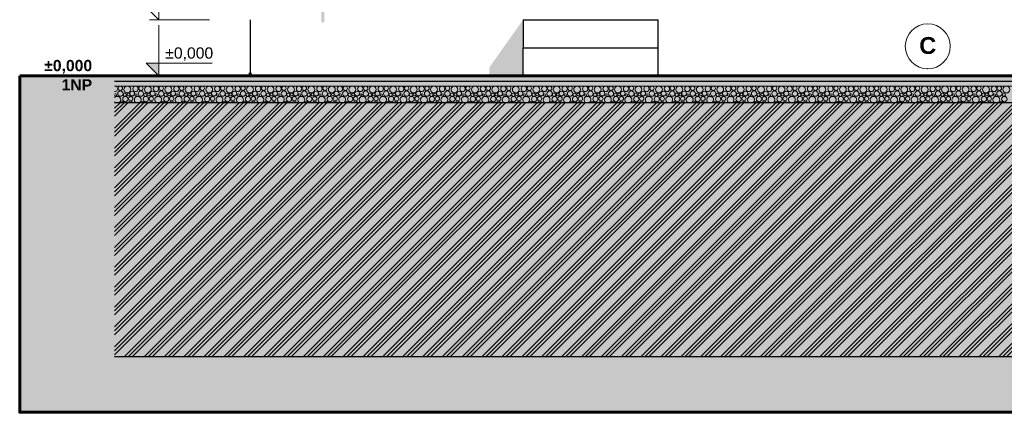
# Model space of a CAD drawing. Header units: millimetres. Extents: x -1815455 to -1797936, y -2993 to 6528.
# Tile 1 of 33: x -1815455 to -1806696, y -2993 to 500. Entities that reach past the tile are written whole.
import ezdxf
from ezdxf.enums import TextEntityAlignment as Align

# ---------------------------------------------------------------- set-up
doc = ezdxf.new("R2010")
doc.units = ezdxf.units.MM
doc.header["$MEASUREMENT"] = 0
doc.linetypes.add('Wipeout_Contour', pattern=[1000, 0, -1000])
for name, color, linetype in [('2 - KÓTA NS.2D', 7, 'Continuous'), ('3 - TERÉN NEZPEVNĚNÝ.3D', 7, 'Continuous'), ('3 - ZÁKLADOVÉ PASY.3D', 7, 'Continuous'), ('4 - OBKLADY VNITŘNÍ.3D', 7, 'Continuous'), ('4 - PRVKY EXTERIÉR.3D', 7, 'Continuous'), ('4 - ZDIVO - SCHODIŠTĚ.3D', 7, 'Continuous'), ('4 - ZDIVO - STĚNY NOSNÉ.3D', 7, 'Continuous'), ('5 - SRUB - STĚNY NOSNÉ.4D', 7, 'Continuous'), ('Konstrukce – Dělicí čáry vrstev', 7, 'Continuous'), ('Nové_2 - TEXT HLAVNÍ NS.2D', 7, 'Continuous'), ('Výplně - Povrchové', 7, 'Continuous'), ('Výplně – Řezové', 7, 'Continuous')]:
    doc.layers.add(name, color=color, linetype=linetype)
doc.styles.add('GENEROVANÝ_STYL_1', font='Arial.ttf')
doc.styles.add('GENEROVANÝ_STYL_2', font='Arial Bold.ttf')

# ---------------------------------------------------------------- blocks, each defined once
blk = doc.blocks.new('Řez_5', base_point=(-1118812.4, 0))
at = {"layer": 'Výplně – Řezové', "linetype": 'Continuous', "lineweight": 0, "true_color": 0x000000}
h = blk.add_hatch(dxfattribs=at)
h.set_pattern_fill('TERÉN___PŮVODNÍ', color=18, style=0, pattern_type=2)
h.set_pattern_definition([(45, (-1118812.4, 0), (-88.388348, 88.388348), []), (45, (-1118830.07, 17.68), (-88.388348, 88.388348), []), (45, (-1118847.75, 35.36), (-88.388348, 88.388348), [])])
h.paths.add_polyline_path([(-1814611.1, -2500), (-1798679.7, -2500), (-1798679.7, -240), (-1814611.1, -240)])
at = {"layer": '3 - TERÉN NEZPEVNĚNÝ.3D', "color": 7, "linetype": 'Continuous', "lineweight": 30}
blk.add_line((-1798679.7, -2500), (-1814611.1, -2500), dxfattribs=at)
blk = doc.blocks.new('Řez_6', base_point=(-1118812.4, 0))
at = {"color": 254, "linetype": 'Wipeout_Contour', "lineweight": 0, "ltscale": 10874278.64203741}
blk.add_wipeout([(-1810976.5, 500), (-1813406.5, 500), (-1813406.5, 26), (-1812756.5, 26), (-1812756.5, 0), (-1810976.5, 0)], dxfattribs=at).dxf.layer = 'Výplně - Povrchové'
at = {"color": 254, "linetype": 'Wipeout_Contour', "lineweight": 0, "ltscale": 7230646.14328122}
blk.add_wipeout([(-1805546.5, 500), (-1809776.5, 500), (-1809776.5, 0), (-1805546.5, 0)], dxfattribs=at).dxf.layer = 'Výplně - Povrchové'
at = {"layer": '4 - ZDIVO - STĚNY NOSNÉ.3D', "linetype": 'Continuous', "lineweight": 0, "true_color": 0x000000}
blk.add_hatch(color=18, dxfattribs=at).paths.add_polyline_path([(-1810977.7, 498.3), (-1811277.7, 74.1), (-1811277.7, 0), (-1810976.5, 0), (-1810976.5, 498.3)])
at = {"layer": '4 - ZDIVO - STĚNY NOSNÉ.3D', "color": 7, "linetype": 'Continuous', "lineweight": 30}
blk.add_line((-1813406.5, 500), (-1813406.5, 26), dxfattribs=at)
blk = doc.blocks.new('Řez_45', base_point=(-1118812.4, 0))
at = {"color": 254, "linetype": 'Wipeout_Contour', "lineweight": 0, "ltscale": 7241506.177509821}
blk.add_wipeout([(-1810976.5, 500), (-1810976.5, 250), (-1809776.5, 250), (-1809776.5, 500)], dxfattribs=at).dxf.layer = 'Výplně - Povrchové'
at = {"layer": '4 - ZDIVO - SCHODIŠTĚ.3D', "color": 7, "linetype": 'Continuous', "lineweight": 30}
blk.add_line((-1810976.5, 500), (-1809776.5, 500), dxfattribs=at)
at = {"color": 254, "linetype": 'Wipeout_Contour', "lineweight": 0, "ltscale": 7241506.039416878}
blk.add_wipeout([(-1809776.5, 250), (-1810976.5, 250), (-1810976.5, 0), (-1809776.5, 0)], dxfattribs=at).dxf.layer = 'Výplně - Povrchové'
at = {"layer": '4 - ZDIVO - SCHODIŠTĚ.3D', "color": 7, "linetype": 'Continuous', "lineweight": 30}
for p, q in [((-1810976.5, 500), (-1810976.5, 250)), ((-1809776.5, 250), (-1809776.5, 500)), ((-1810976.5, 250), (-1809776.5, 250)), ((-1810976.5, 0), (-1810976.5, 250)), ((-1809776.5, 0), (-1809776.5, 250))]:
    blk.add_line(p, q, dxfattribs=at)
blk = doc.blocks.new('*X62', base_point=(-1118812.4, 0))
at = {"layer": 'Výplně – Řezové', "color": 7, "linetype": 'Continuous', "lineweight": 0}
for centre, radius in [((-1814559.6, -158.1), 23.7), ((-1814559.1, -111), 19.2), ((-1814520.1, -167.7), 14.3), ((-1814497, -121.6), 30.6), ((-1814488.1, -165.9), 12.5), ((-1814454.5, -157.1), 21.3), ((-1814425.2, -115.4), 23.9), ((-1814420.8, -169.8), 10.3), ((-1814377.7, -158.1), 23.7), ((-1814377.2, -111), 19.2), ((-1814338.2, -167.7), 14.3), ((-1814315.1, -121.6), 30.6), ((-1814306.3, -165.9), 12.5), ((-1814272.6, -157.1), 21.3), ((-1814243.4, -115.4), 23.9), ((-1814238.9, -169.8), 10.3), ((-1814195.9, -158.1), 23.7), ((-1814195.3, -111), 19.2), ((-1814156.3, -167.7), 14.3), ((-1814133.3, -121.6), 30.6), ((-1814124.4, -165.9), 12.5), ((-1814090.7, -157.1), 21.3), ((-1814061.5, -115.4), 23.9), ((-1814057.1, -169.8), 10.3), ((-1814014, -158.1), 23.7), ((-1814013.5, -111), 19.2), ((-1813974.5, -167.7), 14.3), ((-1813951.4, -121.6), 30.6), ((-1813942.6, -165.9), 12.5), ((-1813908.9, -157.1), 21.3), ((-1813879.7, -115.4), 23.9), ((-1813875.2, -169.8), 10.3), ((-1813832.2, -158.1), 23.7), ((-1813831.6, -111), 19.2), ((-1813792.6, -167.7), 14.3), ((-1813769.6, -121.6), 30.6), ((-1813760.7, -165.9), 12.5), ((-1813727, -157.1), 21.3), ((-1813697.8, -115.4), 23.9), ((-1813693.3, -169.8), 10.3), ((-1813650.3, -158.1), 23.7), ((-1813649.8, -111), 19.2), ((-1813610.8, -167.7), 14.3), ((-1813587.7, -121.6), 30.6), ((-1813578.9, -165.9), 12.5), ((-1813545.2, -157.1), 21.3), ((-1813516, -115.4), 23.9), ((-1813511.5, -169.8), 10.3), ((-1813468.4, -158.1), 23.7), ((-1813467.9, -111), 19.2), ((-1813428.9, -167.7), 14.3), ((-1813405.9, -121.6), 30.6), ((-1813397, -165.9), 12.5), ((-1813363.3, -157.1), 21.3), ((-1813334.1, -115.4), 23.9), ((-1813329.6, -169.8), 10.3), ((-1813286.6, -158.1), 23.7), ((-1813286.1, -111), 19.2), ((-1813247.1, -167.7), 14.3), ((-1813224, -121.6), 30.6), ((-1813215.2, -165.9), 12.5), ((-1813181.5, -157.1), 21.3), ((-1813152.2, -115.4), 23.9), ((-1813147.8, -169.8), 10.3), ((-1813104.7, -158.1), 23.7), ((-1813104.2, -111), 19.2), ((-1813065.2, -167.7), 14.3), ((-1813042.2, -121.6), 30.6), ((-1813033.3, -165.9), 12.5), ((-1812999.6, -157.1), 21.3), ((-1812970.4, -115.4), 23.9), ((-1812965.9, -169.8), 10.3), ((-1812922.9, -158.1), 23.7), ((-1812922.4, -111), 19.2), ((-1812883.4, -167.7), 14.3), ((-1812860.3, -121.6), 30.6), ((-1812851.5, -165.9), 12.5), ((-1812817.8, -157.1), 21.3), ((-1812788.5, -115.4), 23.9), ((-1812784.1, -169.8), 10.3), ((-1812741, -158.1), 23.7), ((-1812740.5, -111), 19.2), ((-1812701.5, -167.7), 14.3), ((-1812678.5, -121.6), 30.6), ((-1812669.6, -165.9), 12.5), ((-1812635.9, -157.1), 21.3), ((-1812606.7, -115.4), 23.9), ((-1812602.2, -169.8), 10.3), ((-1812559.2, -158.1), 23.7), ((-1812558.7, -111), 19.2), ((-1812519.7, -167.7), 14.3), ((-1812496.6, -121.6), 30.6), ((-1812487.7, -165.9), 12.5), ((-1812454.1, -157.1), 21.3), ((-1812424.8, -115.4), 23.9), ((-1812420.4, -169.8), 10.3), ((-1812377.3, -158.1), 23.7), ((-1812376.8, -111), 19.2), ((-1812337.8, -167.7), 14.3), ((-1812314.8, -121.6), 30.6), ((-1812305.9, -165.9), 12.5), ((-1812272.2, -157.1), 21.3), ((-1812243, -115.4), 23.9), ((-1812238.5, -169.8), 10.3), ((-1812195.5, -158.1), 23.7), ((-1812195, -111), 19.2), ((-1812156, -167.7), 14.3), ((-1812132.9, -121.6), 30.6), ((-1812124, -165.9), 12.5), ((-1812090.4, -157.1), 21.3), ((-1812061.1, -115.4), 23.9), ((-1812056.7, -169.8), 10.3), ((-1812013.6, -158.1), 23.7), ((-1812013.1, -111), 19.2), ((-1811974.1, -167.7), 14.3), ((-1811951, -121.6), 30.6), ((-1811942.2, -165.9), 12.5), ((-1811908.5, -157.1), 21.3), ((-1811879.3, -115.4), 23.9), ((-1811874.8, -169.8), 10.3), ((-1811831.8, -158.1), 23.7), ((-1811831.3, -111), 19.2), ((-1811792.2, -167.7), 14.3), ((-1811769.2, -121.6), 30.6), ((-1811760.3, -165.9), 12.5), ((-1811726.6, -157.1), 21.3), ((-1811697.4, -115.4), 23.9), ((-1811693, -169.8), 10.3), ((-1811649.9, -158.1), 23.7), ((-1811649.4, -111), 19.2), ((-1811610.4, -167.7), 14.3), ((-1811587.3, -121.6), 30.6), ((-1811578.5, -165.9), 12.5), ((-1811544.8, -157.1), 21.3), ((-1811515.6, -115.4), 23.9), ((-1811511.1, -169.8), 10.3), ((-1811468.1, -158.1), 23.7), ((-1811467.5, -111), 19.2), ((-1811428.5, -167.7), 14.3), ((-1811405.5, -121.6), 30.6), ((-1811396.6, -165.9), 12.5), ((-1811362.9, -157.1), 21.3), ((-1811333.7, -115.4), 23.9), ((-1811329.3, -169.8), 10.3), ((-1811286.2, -158.1), 23.7), ((-1811285.7, -111), 19.2), ((-1811246.7, -167.7), 14.3), ((-1811223.6, -121.6), 30.6), ((-1811214.8, -165.9), 12.5), ((-1811181.1, -157.1), 21.3), ((-1811151.9, -115.4), 23.9), ((-1811147.4, -169.8), 10.3), ((-1811104.3, -158.1), 23.7), ((-1811103.8, -111), 19.2), ((-1811064.8, -167.7), 14.3), ((-1811041.8, -121.6), 30.6), ((-1811032.9, -165.9), 12.5), ((-1810999.2, -157.1), 21.3), ((-1810970, -115.4), 23.9), ((-1810965.5, -169.8), 10.3), ((-1810922.5, -158.1), 23.7), ((-1810922, -111), 19.2), ((-1810883, -167.7), 14.3), ((-1810859.9, -121.6), 30.6), ((-1810851.1, -165.9), 12.5), ((-1810817.4, -157.1), 21.3), ((-1810788.1, -115.4), 23.9), ((-1810783.7, -169.8), 10.3), ((-1810740.6, -158.1), 23.7), ((-1810740.1, -111), 19.2), ((-1810701.1, -167.7), 14.3), ((-1810678.1, -121.6), 30.6), ((-1810669.2, -165.9), 12.5), ((-1810635.5, -157.1), 21.3), ((-1810606.3, -115.4), 23.9), ((-1810601.8, -169.8), 10.3), ((-1810558.8, -158.1), 23.7), ((-1810558.3, -111), 19.2), ((-1810519.3, -167.7), 14.3), ((-1810496.2, -121.6), 30.6), ((-1810487.4, -165.9), 12.5), ((-1810453.7, -157.1), 21.3), ((-1810424.4, -115.4), 23.9), ((-1810420, -169.8), 10.3), ((-1810376.9, -158.1), 23.7), ((-1810376.4, -111), 19.2), ((-1810337.4, -167.7), 14.3), ((-1810314.4, -121.6), 30.6), ((-1810305.5, -165.9), 12.5), ((-1810271.8, -157.1), 21.3), ((-1810242.6, -115.4), 23.9), ((-1810238.1, -169.8), 10.3), ((-1810195.1, -158.1), 23.7), ((-1810194.6, -111), 19.2), ((-1810155.6, -167.7), 14.3), ((-1810132.5, -121.6), 30.6), ((-1810123.6, -165.9), 12.5), ((-1810090, -157.1), 21.3), ((-1810060.7, -115.4), 23.9), ((-1810056.3, -169.8), 10.3), ((-1810013.2, -158.1), 23.7), ((-1810012.7, -111), 19.2), ((-1809973.7, -167.7), 14.3), ((-1809950.7, -121.6), 30.6), ((-1809941.8, -165.9), 12.5), ((-1809908.1, -157.1), 21.3), ((-1809878.9, -115.4), 23.9), ((-1809874.4, -169.8), 10.3), ((-1809831.4, -158.1), 23.7), ((-1809830.9, -111), 19.2), ((-1809791.9, -167.7), 14.3), ((-1809768.8, -121.6), 30.6), ((-1809759.9, -165.9), 12.5), ((-1809726.3, -157.1), 21.3), ((-1809697, -115.4), 23.9), ((-1809692.6, -169.8), 10.3), ((-1809649.5, -158.1), 23.7), ((-1809649, -111), 19.2), ((-1809610, -167.7), 14.3), ((-1809587, -121.6), 30.6), ((-1809578.1, -165.9), 12.5), ((-1809544.4, -157.1), 21.3), ((-1809515.2, -115.4), 23.9), ((-1809510.7, -169.8), 10.3), ((-1809467.7, -158.1), 23.7), ((-1809467.2, -111), 19.2), ((-1809428.1, -167.7), 14.3), ((-1809405.1, -121.6), 30.6), ((-1809396.2, -165.9), 12.5), ((-1809362.5, -157.1), 21.3), ((-1809333.3, -115.4), 23.9), ((-1809328.9, -169.8), 10.3), ((-1809285.8, -158.1), 23.7), ((-1809285.3, -111), 19.2), ((-1809246.3, -167.7), 14.3), ((-1809223.2, -121.6), 30.6), ((-1809214.4, -165.9), 12.5), ((-1809180.7, -157.1), 21.3), ((-1809151.5, -115.4), 23.9), ((-1809147, -169.8), 10.3), ((-1809104, -158.1), 23.7), ((-1809103.4, -111), 19.2), ((-1809064.4, -167.7), 14.3), ((-1809041.4, -121.6), 30.6), ((-1809032.5, -165.9), 12.5), ((-1808998.8, -157.1), 21.3), ((-1808969.6, -115.4), 23.9), ((-1808965.2, -169.8), 10.3), ((-1808922.1, -158.1), 23.7), ((-1808921.6, -111), 19.2), ((-1808882.6, -167.7), 14.3), ((-1808859.5, -121.6), 30.6), ((-1808850.7, -165.9), 12.5), ((-1808817, -157.1), 21.3), ((-1808787.8, -115.4), 23.9), ((-1808783.3, -169.8), 10.3), ((-1808740.2, -158.1), 23.7), ((-1808739.7, -111), 19.2), ((-1808700.7, -167.7), 14.3), ((-1808677.7, -121.6), 30.6), ((-1808668.8, -165.9), 12.5), ((-1808635.1, -157.1), 21.3), ((-1808605.9, -115.4), 23.9), ((-1808601.4, -169.8), 10.3), ((-1808558.4, -158.1), 23.7), ((-1808557.9, -111), 19.2), ((-1808518.9, -167.7), 14.3), ((-1808495.8, -121.6), 30.6), ((-1808487, -165.9), 12.5), ((-1808453.3, -157.1), 21.3), ((-1808424, -115.4), 23.9), ((-1808419.6, -169.8), 10.3), ((-1808376.5, -158.1), 23.7), ((-1808376, -111), 19.2), ((-1808337, -167.7), 14.3), ((-1808314, -121.6), 30.6), ((-1808305.1, -165.9), 12.5), ((-1808271.4, -157.1), 21.3), ((-1808242.2, -115.4), 23.9), ((-1808237.7, -169.8), 10.3), ((-1808194.7, -158.1), 23.7), ((-1808194.2, -111), 19.2), ((-1808155.2, -167.7), 14.3), ((-1808132.1, -121.6), 30.6), ((-1808123.3, -165.9), 12.5), ((-1808089.6, -157.1), 21.3), ((-1808060.3, -115.4), 23.9), ((-1808055.9, -169.8), 10.3), ((-1808012.8, -158.1), 23.7), ((-1808012.3, -111), 19.2), ((-1807973.3, -167.7), 14.3), ((-1807950.3, -121.6), 30.6), ((-1807941.4, -165.9), 12.5), ((-1807907.7, -157.1), 21.3), ((-1807878.5, -115.4), 23.9), ((-1807874, -169.8), 10.3), ((-1807831, -158.1), 23.7), ((-1807830.5, -111), 19.2), ((-1807791.5, -167.7), 14.3), ((-1807768.4, -121.6), 30.6), ((-1807759.5, -165.9), 12.5), ((-1807725.9, -157.1), 21.3), ((-1807696.6, -115.4), 23.9), ((-1807692.2, -169.8), 10.3), ((-1807649.1, -158.1), 23.7), ((-1807648.6, -111), 19.2), ((-1807609.6, -167.7), 14.3), ((-1807586.6, -121.6), 30.6), ((-1807577.7, -165.9), 12.5), ((-1807544, -157.1), 21.3), ((-1807514.8, -115.4), 23.9), ((-1807510.3, -169.8), 10.3), ((-1807467.3, -158.1), 23.7), ((-1807466.8, -111), 19.2), ((-1807427.8, -167.7), 14.3), ((-1807404.7, -121.6), 30.6), ((-1807395.8, -165.9), 12.5), ((-1807362.2, -157.1), 21.3), ((-1807332.9, -115.4), 23.9), ((-1807328.5, -169.8), 10.3), ((-1807285.4, -158.1), 23.7), ((-1807284.9, -111), 19.2), ((-1807245.9, -167.7), 14.3), ((-1807222.9, -121.6), 30.6), ((-1807214, -165.9), 12.5), ((-1807180.3, -157.1), 21.3), ((-1807151.1, -115.4), 23.9), ((-1807146.6, -169.8), 10.3), ((-1807103.6, -158.1), 23.7), ((-1807103.1, -111), 19.2), ((-1807064, -167.7), 14.3), ((-1807041, -121.6), 30.6), ((-1807032.1, -165.9), 12.5), ((-1806998.4, -157.1), 21.3), ((-1806969.2, -115.4), 23.9), ((-1806964.8, -169.8), 10.3), ((-1806921.7, -158.1), 23.7), ((-1806921.2, -111), 19.2), ((-1806882.2, -167.7), 14.3), ((-1806859.1, -121.6), 30.6), ((-1806850.3, -165.9), 12.5), ((-1806816.6, -157.1), 21.3), ((-1806787.4, -115.4), 23.9), ((-1806782.9, -169.8), 10.3), ((-1806739.9, -158.1), 23.7), ((-1806739.3, -111), 19.2), ((-1806700.3, -167.7), 14.3), ((-1806677.3, -121.6), 30.6), ((-1814515.2, -206.4), 23.9), ((-1814467.2, -202), 19.2), ((-1814333.4, -206.4), 23.9), ((-1814285.3, -202), 19.2), ((-1814151.5, -206.4), 23.9), ((-1814103.5, -202), 19.2), ((-1813969.7, -206.4), 23.9), ((-1813921.6, -202), 19.2), ((-1813787.8, -206.4), 23.9), ((-1813739.8, -202), 19.2), ((-1813606, -206.4), 23.9), ((-1813557.9, -202), 19.2), ((-1813424.1, -206.4), 23.9), ((-1813376.1, -202), 19.2), ((-1813242.2, -206.4), 23.9), ((-1813194.2, -202), 19.2), ((-1813060.4, -206.4), 23.9), ((-1813012.4, -202), 19.2), ((-1812878.5, -206.4), 23.9), ((-1812830.5, -202), 19.2), ((-1812696.7, -206.4), 23.9), ((-1812648.7, -202), 19.2), ((-1812514.8, -206.4), 23.9), ((-1812466.8, -202), 19.2), ((-1812333, -206.4), 23.9), ((-1812285, -202), 19.2), ((-1812151.1, -206.4), 23.9), ((-1812103.1, -202), 19.2), ((-1811969.3, -206.4), 23.9), ((-1811921.3, -202), 19.2), ((-1811787.4, -206.4), 23.9), ((-1811739.4, -202), 19.2), ((-1811605.6, -206.4), 23.9), ((-1811557.5, -202), 19.2), ((-1811423.7, -206.4), 23.9), ((-1811375.7, -202), 19.2), ((-1811241.9, -206.4), 23.9), ((-1811193.8, -202), 19.2), ((-1811060, -206.4), 23.9), ((-1811012, -202), 19.2), ((-1810878.1, -206.4), 23.9), ((-1810830.1, -202), 19.2), ((-1810696.3, -206.4), 23.9), ((-1810648.3, -202), 19.2), ((-1810514.4, -206.4), 23.9), ((-1810466.4, -202), 19.2), ((-1810332.6, -206.4), 23.9), ((-1810284.6, -202), 19.2), ((-1810150.7, -206.4), 23.9), ((-1810102.7, -202), 19.2), ((-1809968.9, -206.4), 23.9), ((-1809920.9, -202), 19.2), ((-1809787, -206.4), 23.9), ((-1809739, -202), 19.2), ((-1809605.2, -206.4), 23.9), ((-1809557.2, -202), 19.2), ((-1809423.3, -206.4), 23.9), ((-1809375.3, -202), 19.2), ((-1809241.5, -206.4), 23.9), ((-1809193.4, -202), 19.2), ((-1809059.6, -206.4), 23.9), ((-1809011.6, -202), 19.2), ((-1808877.8, -206.4), 23.9), ((-1808829.7, -202), 19.2), ((-1808695.9, -206.4), 23.9), ((-1808647.9, -202), 19.2), ((-1808514, -206.4), 23.9), ((-1808466, -202), 19.2), ((-1808332.2, -206.4), 23.9), ((-1808284.2, -202), 19.2), ((-1808150.3, -206.4), 23.9), ((-1808102.3, -202), 19.2), ((-1807968.5, -206.4), 23.9), ((-1807920.5, -202), 19.2), ((-1807786.6, -206.4), 23.9), ((-1807738.6, -202), 19.2), ((-1807604.8, -206.4), 23.9), ((-1807556.8, -202), 19.2), ((-1807422.9, -206.4), 23.9), ((-1807374.9, -202), 19.2), ((-1807241.1, -206.4), 23.9), ((-1807193.1, -202), 19.2), ((-1807059.2, -206.4), 23.9), ((-1807011.2, -202), 19.2), ((-1806877.4, -206.4), 23.9), ((-1806829.3, -202), 19.2), ((-1806695.5, -206.4), 23.9)]:
    blk.add_circle(centre, radius, dxfattribs=at)
for centre, radius, start, end in [((-1814611.9, -76.7), 14.3, 273.18896, 291.53877), ((-1814607.1, -115.4), 23.9, 260.2586, 99.7414), ((-1814602.6, -169.8), 10.3, 214.77518, 145.22482), ((-1814469.6, -67.1), 23.7, 255.0148, 284.9852), ((-1814430.1, -76.7), 14.3, 248.46123, 291.53877), ((-1814287.7, -67.1), 23.7, 255.0148, 284.9852), ((-1814248.2, -76.7), 14.3, 248.46123, 291.53877), ((-1814105.9, -67.1), 23.7, 255.0148, 284.9852), ((-1814066.3, -76.7), 14.3, 248.46123, 291.53877), ((-1813924, -67.1), 23.7, 255.0148, 284.9852), ((-1813884.5, -76.7), 14.3, 248.46123, 291.53877), ((-1813742.2, -67.1), 23.7, 255.0148, 284.9852), ((-1813702.6, -76.7), 14.3, 248.46123, 291.53877), ((-1813560.3, -67.1), 23.7, 255.0148, 284.9852), ((-1813520.8, -76.7), 14.3, 248.46123, 291.53877), ((-1813378.4, -67.1), 23.7, 255.0148, 284.9852), ((-1813338.9, -76.7), 14.3, 248.46123, 291.53877), ((-1813196.6, -67.1), 23.7, 255.0148, 284.9852), ((-1813157.1, -76.7), 14.3, 248.46123, 291.53877), ((-1813014.7, -67.1), 23.7, 255.0148, 284.9852), ((-1812975.2, -76.7), 14.3, 248.46123, 291.53877), ((-1812832.9, -67.1), 23.7, 255.0148, 284.9852), ((-1812793.4, -76.7), 14.3, 248.46123, 291.53877), ((-1812651, -67.1), 23.7, 255.0148, 284.9852), ((-1812611.5, -76.7), 14.3, 248.46123, 291.53877), ((-1812469.2, -67.1), 23.7, 255.0148, 284.9852), ((-1812429.7, -76.7), 14.3, 248.46123, 291.53877), ((-1812287.3, -67.1), 23.7, 255.0148, 284.9852), ((-1812247.8, -76.7), 14.3, 248.46123, 291.53877), ((-1812105.5, -67.1), 23.7, 255.0148, 284.9852), ((-1812066, -76.7), 14.3, 248.46123, 291.53877), ((-1811923.6, -67.1), 23.7, 255.0148, 284.9852), ((-1811884.1, -76.7), 14.3, 248.46123, 291.53877), ((-1811741.8, -67.1), 23.7, 255.0148, 284.9852), ((-1811702.2, -76.7), 14.3, 248.46123, 291.53877), ((-1811559.9, -67.1), 23.7, 255.0148, 284.9852), ((-1811520.4, -76.7), 14.3, 248.46123, 291.53877), ((-1811378.1, -67.1), 23.7, 255.0148, 284.9852), ((-1811338.5, -76.7), 14.3, 248.46123, 291.53877), ((-1811196.2, -67.1), 23.7, 255.0148, 284.9852), ((-1811156.7, -76.7), 14.3, 248.46123, 291.53877), ((-1811014.3, -67.1), 23.7, 255.0148, 284.9852), ((-1810974.8, -76.7), 14.3, 248.46123, 291.53877), ((-1810832.5, -67.1), 23.7, 255.0148, 284.9852), ((-1810793, -76.7), 14.3, 248.46123, 291.53877), ((-1810650.6, -67.1), 23.7, 255.0148, 284.9852), ((-1810611.1, -76.7), 14.3, 248.46123, 291.53877), ((-1810468.8, -67.1), 23.7, 255.0148, 284.9852), ((-1810429.3, -76.7), 14.3, 248.46123, 291.53877), ((-1810286.9, -67.1), 23.7, 255.0148, 284.9852), ((-1810247.4, -76.7), 14.3, 248.46123, 291.53877), ((-1810105.1, -67.1), 23.7, 255.0148, 284.9852), ((-1810065.6, -76.7), 14.3, 248.46123, 291.53877), ((-1809923.2, -67.1), 23.7, 255.0148, 284.9852), ((-1809883.7, -76.7), 14.3, 248.46123, 291.53877), ((-1809741.4, -67.1), 23.7, 255.0148, 284.9852), ((-1809701.9, -76.7), 14.3, 248.46123, 291.53877), ((-1809559.5, -67.1), 23.7, 255.0148, 284.9852), ((-1809520, -76.7), 14.3, 248.46123, 291.53877), ((-1809377.7, -67.1), 23.7, 255.0148, 284.9852), ((-1809338.1, -76.7), 14.3, 248.46123, 291.53877), ((-1809195.8, -67.1), 23.7, 255.0148, 284.9852), ((-1809156.3, -76.7), 14.3, 248.46123, 291.53877), ((-1809014, -67.1), 23.7, 255.0148, 284.9852), ((-1808974.4, -76.7), 14.3, 248.46123, 291.53877), ((-1808832.1, -67.1), 23.7, 255.0148, 284.9852), ((-1808792.6, -76.7), 14.3, 248.46123, 291.53877), ((-1808650.2, -67.1), 23.7, 255.0148, 284.9852), ((-1808610.7, -76.7), 14.3, 248.46123, 291.53877), ((-1808468.4, -67.1), 23.7, 255.0148, 284.9852), ((-1808428.9, -76.7), 14.3, 248.46123, 291.53877), ((-1808286.5, -67.1), 23.7, 255.0148, 284.9852), ((-1808247, -76.7), 14.3, 248.46123, 291.53877), ((-1808104.7, -67.1), 23.7, 255.0148, 284.9852), ((-1808065.2, -76.7), 14.3, 248.46123, 291.53877), ((-1807922.8, -67.1), 23.7, 255.0148, 284.9852), ((-1807883.3, -76.7), 14.3, 248.46123, 291.53877), ((-1807741, -67.1), 23.7, 255.0148, 284.9852), ((-1807701.5, -76.7), 14.3, 248.46123, 291.53877), ((-1807559.1, -67.1), 23.7, 255.0148, 284.9852), ((-1807519.6, -76.7), 14.3, 248.46123, 291.53877), ((-1807377.3, -67.1), 23.7, 255.0148, 284.9852), ((-1807337.8, -76.7), 14.3, 248.46123, 291.53877), ((-1807195.4, -67.1), 23.7, 255.0148, 284.9852), ((-1807155.9, -76.7), 14.3, 248.46123, 291.53877), ((-1807013.6, -67.1), 23.7, 255.0148, 284.9852), ((-1806974, -76.7), 14.3, 248.46123, 291.53877), ((-1806831.7, -67.1), 23.7, 255.0148, 284.9852), ((-1806792.2, -76.7), 14.3, 248.46123, 291.53877), ((-1814587, -212.6), 30.6, 296.47157, 141.96723), ((-1814587, -212.6), 30.6, 218.03277, 243.52843), ((-1814544.5, -248.1), 21.3, 22.26772, 157.73228), ((-1814467.7, -249.1), 23.7, 22.74612, 157.25388), ((-1814405.1, -212.6), 30.6, 296.47157, 243.52843), ((-1814362.6, -248.1), 21.3, 22.26772, 157.73228), ((-1814285.9, -249.1), 23.7, 22.74612, 157.25388), ((-1814223.3, -212.6), 30.6, 296.47157, 243.52843), ((-1814180.7, -248.1), 21.3, 22.26772, 157.73228), ((-1814104, -249.1), 23.7, 22.74612, 157.25388), ((-1814041.4, -212.6), 30.6, 296.47157, 243.52843), ((-1813998.9, -248.1), 21.3, 22.26772, 157.73228), ((-1813922.2, -249.1), 23.7, 22.74612, 157.25388), ((-1813859.6, -212.6), 30.6, 296.47157, 243.52843), ((-1813817, -248.1), 21.3, 22.26772, 157.73228), ((-1813740.3, -249.1), 23.7, 22.74612, 157.25388), ((-1813677.7, -212.6), 30.6, 296.47157, 243.52843), ((-1813635.2, -248.1), 21.3, 22.26772, 157.73228), ((-1813558.4, -249.1), 23.7, 22.74612, 157.25388), ((-1813495.9, -212.6), 30.6, 296.47157, 243.52843), ((-1813453.3, -248.1), 21.3, 22.26772, 157.73228), ((-1813376.6, -249.1), 23.7, 22.74612, 157.25388), ((-1813314, -212.6), 30.6, 296.47157, 243.52843), ((-1813271.5, -248.1), 21.3, 22.26772, 157.73228), ((-1813194.7, -249.1), 23.7, 22.74612, 157.25388), ((-1813132.2, -212.6), 30.6, 296.47157, 243.52843), ((-1813089.6, -248.1), 21.3, 22.26772, 157.73228), ((-1813012.9, -249.1), 23.7, 22.74612, 157.25388), ((-1812950.3, -212.6), 30.6, 296.47157, 243.52843), ((-1812907.8, -248.1), 21.3, 22.26772, 157.73228), ((-1812831, -249.1), 23.7, 22.74612, 157.25388), ((-1812768.5, -212.6), 30.6, 296.47157, 243.52843), ((-1812725.9, -248.1), 21.3, 22.26772, 157.73228), ((-1812649.2, -249.1), 23.7, 22.74612, 157.25388), ((-1812586.6, -212.6), 30.6, 296.47157, 243.52843), ((-1812544.1, -248.1), 21.3, 22.26772, 157.73228), ((-1812467.3, -249.1), 23.7, 22.74612, 157.25388), ((-1812404.8, -212.6), 30.6, 296.47157, 243.52843), ((-1812362.2, -248.1), 21.3, 22.26772, 157.73228), ((-1812285.5, -249.1), 23.7, 22.74612, 157.25388), ((-1812222.9, -212.6), 30.6, 296.47157, 243.52843), ((-1812180.4, -248.1), 21.3, 22.26772, 157.73228), ((-1812103.6, -249.1), 23.7, 22.74612, 157.25388), ((-1812041, -212.6), 30.6, 296.47157, 243.52843), ((-1811998.5, -248.1), 21.3, 22.26772, 157.73228), ((-1811921.8, -249.1), 23.7, 22.74612, 157.25388), ((-1811859.2, -212.6), 30.6, 296.47157, 243.52843), ((-1811816.6, -248.1), 21.3, 22.26772, 157.73228), ((-1811739.9, -249.1), 23.7, 22.74612, 157.25388), ((-1811677.3, -212.6), 30.6, 296.47157, 243.52843), ((-1811634.8, -248.1), 21.3, 22.26772, 157.73228), ((-1811558.1, -249.1), 23.7, 22.74612, 157.25388), ((-1811495.5, -212.6), 30.6, 296.47157, 243.52843), ((-1811452.9, -248.1), 21.3, 22.26772, 157.73228), ((-1811376.2, -249.1), 23.7, 22.74612, 157.25388), ((-1811313.6, -212.6), 30.6, 296.47157, 243.52843), ((-1811271.1, -248.1), 21.3, 22.26772, 157.73228), ((-1811194.3, -249.1), 23.7, 22.74612, 157.25388), ((-1811131.8, -212.6), 30.6, 296.47157, 243.52843), ((-1811089.2, -248.1), 21.3, 22.26772, 157.73228), ((-1811012.5, -249.1), 23.7, 22.74612, 157.25388), ((-1810949.9, -212.6), 30.6, 296.47157, 243.52843), ((-1810907.4, -248.1), 21.3, 22.26772, 157.73228), ((-1810830.6, -249.1), 23.7, 22.74612, 157.25388), ((-1810768.1, -212.6), 30.6, 296.47157, 243.52843), ((-1810725.5, -248.1), 21.3, 22.26772, 157.73228), ((-1810648.8, -249.1), 23.7, 22.74612, 157.25388), ((-1810586.2, -212.6), 30.6, 296.47157, 243.52843), ((-1810543.7, -248.1), 21.3, 22.26772, 157.73228), ((-1810466.9, -249.1), 23.7, 22.74612, 157.25388), ((-1810404.4, -212.6), 30.6, 296.47157, 243.52843), ((-1810361.8, -248.1), 21.3, 22.26772, 157.73228), ((-1810285.1, -249.1), 23.7, 22.74612, 157.25388), ((-1810222.5, -212.6), 30.6, 296.47157, 243.52843), ((-1810180, -248.1), 21.3, 22.26772, 157.73228), ((-1810103.2, -249.1), 23.7, 22.74612, 157.25388), ((-1810040.7, -212.6), 30.6, 296.47157, 243.52843), ((-1809998.1, -248.1), 21.3, 22.26772, 157.73228), ((-1809921.4, -249.1), 23.7, 22.74612, 157.25388), ((-1809858.8, -212.6), 30.6, 296.47157, 243.52843), ((-1809816.3, -248.1), 21.3, 22.26772, 157.73228), ((-1809739.5, -249.1), 23.7, 22.74612, 157.25388), ((-1809677, -212.6), 30.6, 296.47157, 243.52843), ((-1809634.4, -248.1), 21.3, 22.26772, 157.73228), ((-1809557.7, -249.1), 23.7, 22.74612, 157.25388), ((-1809495.1, -212.6), 30.6, 296.47157, 243.52843), ((-1809452.5, -248.1), 21.3, 22.26772, 157.73228), ((-1809375.8, -249.1), 23.7, 22.74612, 157.25388), ((-1809313.2, -212.6), 30.6, 296.47157, 243.52843), ((-1809270.7, -248.1), 21.3, 22.26772, 157.73228), ((-1809194, -249.1), 23.7, 22.74612, 157.25388), ((-1809131.4, -212.6), 30.6, 296.47157, 243.52843), ((-1809088.8, -248.1), 21.3, 22.26772, 157.73228), ((-1809012.1, -249.1), 23.7, 22.74612, 157.25388), ((-1808949.5, -212.6), 30.6, 296.47157, 243.52843), ((-1808907, -248.1), 21.3, 22.26772, 157.73228), ((-1808830.2, -249.1), 23.7, 22.74612, 157.25388), ((-1808767.7, -212.6), 30.6, 296.47157, 243.52843), ((-1808725.1, -248.1), 21.3, 22.26772, 157.73228), ((-1808648.4, -249.1), 23.7, 22.74612, 157.25388), ((-1808585.8, -212.6), 30.6, 296.47157, 243.52843), ((-1808543.3, -248.1), 21.3, 22.26772, 157.73228), ((-1808466.5, -249.1), 23.7, 22.74612, 157.25388), ((-1808404, -212.6), 30.6, 296.47157, 243.52843), ((-1808361.4, -248.1), 21.3, 22.26772, 157.73228), ((-1808284.7, -249.1), 23.7, 22.74612, 157.25388), ((-1808222.1, -212.6), 30.6, 296.47157, 243.52843), ((-1808179.6, -248.1), 21.3, 22.26772, 157.73228), ((-1808102.8, -249.1), 23.7, 22.74612, 157.25388), ((-1808040.3, -212.6), 30.6, 296.47157, 243.52843), ((-1807997.7, -248.1), 21.3, 22.26772, 157.73228), ((-1807921, -249.1), 23.7, 22.74612, 157.25388), ((-1807858.4, -212.6), 30.6, 296.47157, 243.52843), ((-1807815.9, -248.1), 21.3, 22.26772, 157.73228), ((-1807739.1, -249.1), 23.7, 22.74612, 157.25388), ((-1807676.6, -212.6), 30.6, 296.47157, 243.52843), ((-1807634, -248.1), 21.3, 22.26772, 157.73228), ((-1807557.3, -249.1), 23.7, 22.74612, 157.25388), ((-1807494.7, -212.6), 30.6, 296.47157, 243.52843), ((-1807452.2, -248.1), 21.3, 22.26772, 157.73228), ((-1807375.4, -249.1), 23.7, 22.74612, 157.25388), ((-1807312.9, -212.6), 30.6, 296.47157, 243.52843), ((-1807270.3, -248.1), 21.3, 22.26772, 157.73228), ((-1807193.6, -249.1), 23.7, 22.74612, 157.25388), ((-1807131, -212.6), 30.6, 296.47157, 243.52843), ((-1807088.4, -248.1), 21.3, 22.26772, 157.73228), ((-1807011.7, -249.1), 23.7, 22.74612, 157.25388), ((-1806949.1, -212.6), 30.6, 296.47157, 243.52843), ((-1806906.6, -248.1), 21.3, 22.26772, 157.73228), ((-1806829.9, -249.1), 23.7, 22.74612, 157.25388), ((-1806767.3, -212.6), 30.6, 296.47157, 243.52843), ((-1806724.7, -248.1), 21.3, 22.26772, 157.73228)]:
    blk.add_arc(centre, radius, start, end, dxfattribs=at)
blk = doc.blocks.new('Řez_50', base_point=(-1118812.4, 0))
at = {"layer": 'Výplně – Řezové', "linetype": 'Continuous', "lineweight": 0, "true_color": 0x000000}
h = blk.add_hatch(dxfattribs=at)
h.set_pattern_fill('UMĚLÝ_KÁMEN__OBKLADY__DL_2F', color=18, style=0, pattern_type=2)
h.set_pattern_definition([(0, (-1118812.397, 0), (0, 21.6506351), [0, -12.5]), (0, (-1118806.147, 10.825), (0, 21.6506351), [0, -12.5])])
h.paths.add_polyline_path([(-1798679.7, 0), (-1814611.1, 0), (-1814611.1, -50), (-1798679.7, -50)])
h = blk.add_hatch(dxfattribs=at)
h.set_pattern_fill('TERÉN___PÍSEK', color=18, style=0, pattern_type=2)
h.set_pattern_definition([(45, (-1118812.4, 200), (-63.63961, 63.63961), [0, -60, 0, -90]), (110, (-1118612.4, 200), (84.572336, 30.781813), [0, -44, 0, -76])])
h.paths.add_polyline_path([(-1798679.7, -50), (-1814611.1, -50), (-1814611.1, -90), (-1798679.7, -90)])
at = {"layer": '5 - SRUB - STĚNY NOSNÉ.4D', "color": 7, "linetype": 'Continuous', "lineweight": 60}
blk.add_line((-1798679.7, 0), (-1814611.1, 0), dxfattribs=at)
at = {"layer": 'Konstrukce – Dělicí čáry vrstev', "color": 7, "linetype": 'Continuous', "lineweight": 30}
for p, q in [((-1798679.7, -50), (-1814611.1, -50)), ((-1798679.7, -240), (-1814611.1, -240))]:
    blk.add_line(p, q, dxfattribs=at)
at = {"layer": 'Konstrukce – Dělicí čáry vrstev', "color": 7, "linetype": 'Continuous', "lineweight": 0}
blk.add_line((-1798679.7, -90), (-1814611.1, -90), dxfattribs=at)
at = {"layer": '5 - SRUB - STĚNY NOSNÉ.4D', "lineweight": 0}
blk.add_blockref('*X62', (-1118812.4, 0), dxfattribs=at)
blk = doc.blocks.new('Řez_51', base_point=(-1118812.4, 0))
at = {"color": 254, "linetype": 'Wipeout_Contour', "lineweight": 0, "ltscale": 7252325.96719679}
blk.add_wipeout([(-1812756.5, 0), (-1812756.5, 26), (-1813406.5, 26), (-1813406.5, 0)], dxfattribs=at).dxf.layer = 'Výplně - Povrchové'
at = {"layer": '3 - ZÁKLADOVÉ PASY.3D', "color": 7, "linetype": 'Continuous', "lineweight": 60}
blk.add_line((-1813406.5, 26), (-1813406.5, 0), dxfattribs=at)
blk = doc.blocks.new('Kóta_2', base_point=(-1814216.4, 0))
at = {"layer": '2 - KÓTA NS.2D', "linetype": 'Continuous', "lineweight": 15, "true_color": 0x007d00}
blk.add_hatch(color=96, dxfattribs=at).paths.add_polyline_path([(-1814216.4, 0), (-1814216.4, 112.5), (-1814328.9, 112.5)])
at = {"layer": '2 - KÓTA NS.2D', "color": 96, "linetype": 'Continuous', "lineweight": 15, "true_color": 0x007d00}
for p, q in [((-1814216.4, 6078), (-1814216.4, 6528)), ((-1814216.4, 6078), (-1814328.9, 6190.5)), ((-1814328.9, 6190.5), (-1814216.4, 6190.5)), ((-1814216.4, 6190.5), (-1813736.9, 6190.5)), ((-1814216.4, 2000), (-1814216.4, 2450)), ((-1814216.4, 2000), (-1814328.9, 2112.5)), ((-1814328.9, 2112.5), (-1814216.4, 2112.5)), ((-1814216.4, 2112.5), (-1813736.9, 2112.5)), ((-1814216.4, 500), (-1814216.4, 950)), ((-1814216.4, 500), (-1814328.9, 612.5)), ((-1814328.9, 612.5), (-1814216.4, 612.5)), ((-1814216.4, 612.5), (-1813736.9, 612.5)), ((-1814216.4, 0), (-1814216.4, 450)), ((-1814216.4, 0), (-1814328.9, 112.5)), ((-1814328.9, 112.5), (-1814216.4, 112.5)), ((-1814216.4, 112.5), (-1813741.7, 112.5))]:
    blk.add_line(p, q, dxfattribs=at)
at = {"layer": '2 - KÓTA NS.2D', "color": 96, "linetype": 'Continuous', "lineweight": 0, "true_color": 0x007d00}
for p, q in [((-1814216.4, 6078), (-1814300.8, 6078)), ((-1814216.4, 6078), (-1813766.4, 6078)), ((-1814216.4, 2000), (-1814300.8, 2000)), ((-1814216.4, 2000), (-1813766.4, 2000)), ((-1814216.4, 500), (-1814300.8, 500)), ((-1814216.4, 500), (-1813766.4, 500)), ((-1814216.4, 0), (-1814666.4, 0)), ((-1814216.4, 0), (-1814132, 0))]:
    blk.add_line(p, q, dxfattribs=at)
at = {"layer": '2 - KÓTA NS.2D', "color": 96, "lineweight": 0, "true_color": 0x007d00, "char_height": 100, "attachment_point": 7, "style": 'GENEROVANÝ_STYL_1'}
for s, insert in [('\\A1;{\\pql;\\fArial|b0|i0|c0|p0;\\W1.000000;+6,000}', (-1814160.2, 6213)), ('\\A1;{\\pql;\\fArial|b0|i0|c0|p0;\\W1.000000;+2,000}', (-1814160.2, 2135)), ('\\A1;{\\pql;\\fArial|b0|i0|c0|p0;\\W1.000000;+0,500}', (-1814160.2, 635)), ('\\A1;{\\pql;\\fArial|b0|i0|c0|p0;\\W1.000000;±0,000}', (-1814160.2, 135))]:
    blk.add_mtext(s, dxfattribs=dict(at, insert=insert))
blk = doc.blocks.new('Popiska_2', base_point=(-1807376.8, 63))
at = {"layer": 'Nové_2 - TEXT HLAVNÍ NS.2D', "color": 5, "linetype": 'Continuous', "lineweight": 15, "true_color": 0x1c1cff, "flags": 128}
blk.add_lwpolyline([(-1807176.8, 263, 1), (-1807576.8, 263, 1)], format="xyb", close=True, dxfattribs=at)
at = {"layer": 'Nové_2 - TEXT HLAVNÍ NS.2D', "color": 5, "linetype": 'Continuous', "lineweight": 15, "true_color": 0x1c1cff}
blk.add_point((-1807376.8, 63), dxfattribs=at)
at = {"layer": 'Nové_2 - TEXT HLAVNÍ NS.2D', "color": 5, "lineweight": 0, "true_color": 0x1c1cff, "style": 'GENEROVANÝ_STYL_2'}
blk.add_attdef('customHeadContent', text='', height=150, dxfattribs=at).set_placement((-1807376.8, 270.4), align=Align.MIDDLE_CENTER)
blk = doc.blocks.new('P2 POHLED SEVERNÍ_STORY_MARKER', base_point=(-1118812.4, 0))
at = {"color": 96, "linetype": 'Continuous', "lineweight": 0, "true_color": 0x007d00}
for p in [(-1815229.6, 0), (-1814611.1, 0)]:
    blk.add_line(p, (-1814811.1, 0), dxfattribs=at)
blk.add_point((-1814611.1, 0), dxfattribs=at)
blk.add_point((-1814611.1, 0), dxfattribs=at)
blk.add_point((-1814611.1, 0), dxfattribs=at)
at = {"color": 96, "lineweight": 0, "true_color": 0x007d00, "insert": (-1814811.1, 142.1), "char_height": 100, "attachment_point": 3, "line_spacing_factor": 1.032074, "style": 'GENEROVANÝ_STYL_2'}
blk.add_mtext('\\A1;{\\pqr;\\pt0;\\fArial|b1|i0|c0|p0;\\W1.000000;±0,000\\P\\pqr;\\pt0;\\fArial|b1|i0|c0|p0;\\W1.000000;\\fArial|b1|i0|c0|p0;\\W1.000000;\\fArial|b1|i0|c0|p0;\\W1.000000;1NP}', dxfattribs=at)

msp = doc.modelspace()

# ---------------------------------------------------------------- block references
at = {"layer": '2 - KÓTA NS.2D', "color": 96, "linetype": 'Continuous', "lineweight": 0, "true_color": 0x007d00}
msp.add_blockref('Kóta_2', (-1814216.4, 0), dxfattribs=at)
at = {"layer": '3 - TERÉN NEZPEVNĚNÝ.3D', "lineweight": 0}
msp.add_blockref('Řez_5', (-1118812.4, 0), dxfattribs=at)
at = {"layer": '4 - ZDIVO - STĚNY NOSNÉ.3D', "lineweight": 0}
msp.add_blockref('Řez_6', (-1118812.4, 0), dxfattribs=at)

# ---------------------------------------------------------------- next in the draw order: hatches: boundary and pattern name
at = {"layer": '4 - PRVKY EXTERIÉR.3D', "linetype": 'Continuous', "lineweight": 0, "true_color": 0xffffff}
msp.add_hatch(color=7, dxfattribs=at).paths.add_polyline_path([(-1813032.9, 1991.2), (-1813032.9, 2014.1), (-1812745.8, 2014.1), (-1812745.8, 1991.2), (-1812745.8, 475.8), (-1812772.5, 475.8), (-1812772.5, 1991.2)])

# ---------------------------------------------------------------- next in the draw order: block references
at = {"layer": '4 - ZDIVO - SCHODIŠTĚ.3D', "lineweight": 0}
msp.add_blockref('Řez_45', (-1118812.4, 0), dxfattribs=at)

# ---------------------------------------------------------------- next in the draw order: block references
at = {"layer": '5 - SRUB - STĚNY NOSNÉ.4D', "lineweight": 0}
msp.add_blockref('Řez_50', (-1118812.4, 0), dxfattribs=at)

# ---------------------------------------------------------------- next in the draw order: block references
at = {"layer": '3 - ZÁKLADOVÉ PASY.3D', "lineweight": 0}
msp.add_blockref('Řez_51', (-1118812.4, 0), dxfattribs=at)

# ---------------------------------------------------------------- next in the draw order: hatches: boundary and pattern name
at = {"layer": '4 - OBKLADY VNITŘNÍ.3D', "linetype": 'Continuous', "lineweight": 0}
msp.add_hatch(color=255, dxfattribs=at).paths.add_polyline_path([(-1815455.4, 0), (-1797936.2, 0), (-1797936.2, -2993.1), (-1815455.4, -2993.1)])

# ---------------------------------------------------------------- next in the draw order: linework, layer by layer
at = {"layer": '4 - OBKLADY VNITŘNÍ.3D', "color": 7, "linetype": 'Continuous', "lineweight": 60, "flags": 128}
msp.add_lwpolyline([(-1815455.4, 0), (-1797936.2, 0), (-1797936.2, -2993.1), (-1815455.4, -2993.1)], close=True, dxfattribs=at)

# ---------------------------------------------------------------- next in the draw order: block references
at = {"linetype": 'Continuous', "lineweight": 0}
msp.add_blockref('P2 POHLED SEVERNÍ_STORY_MARKER', (-1118812.4, 0), dxfattribs=at)
at = {"layer": 'Nové_2 - TEXT HLAVNÍ NS.2D', "color": 5, "linetype": 'Continuous', "lineweight": 15, "true_color": 0x1c1cff}
msp.add_blockref('Popiska_2', (-1807376.8, 63), dxfattribs=at).add_auto_attribs({'customHeadContent': 'C'})

doc.saveas('drawing.dxf')
